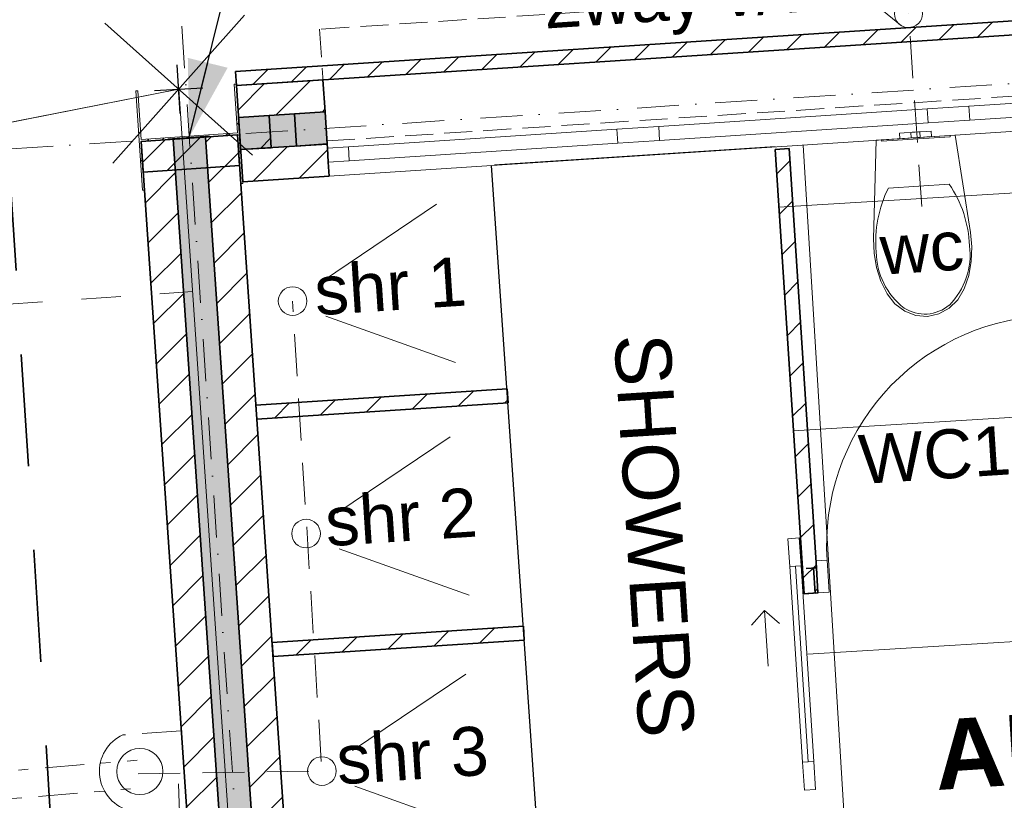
# Model space of a CAD drawing. Header units: millimetres. Extents: x -738537 to 1850049, y -250217 to 604013.
# Tile 98 of 204: x -142871 to -139353, y 86290 to 89079. Entities that reach past the tile are written whole.
import ezdxf

# ---------------------------------------------------------------- set-up
doc = ezdxf.new("R2010")
doc.units = ezdxf.units.MM
doc.header["$MEASUREMENT"] = 0
for name, pattern in [('Dashed', [280, 140, -140]), ('Dot & Dashed', [280, 150, -60, 0, -70]), ('Hidden Line', [140, 100, -40]), ('Hidden Line copy', [230, 150, -80]), ('Long Dashed', [700, 400, -300]), ('Triple Dashed', [390, 140, -60, 35, -60, 35, -60])]:
    doc.linetypes.add(name, pattern=pattern)
for name, color, linetype, lineweight in [('0_Pen_No__2', 1, 'Continuous', 25), ('0_Pen_No__3', 30, 'Continuous', 15), ('A_COLUMNS_Pen_No__3', 30, 'Continuous', 15), ('A_FLOORS FINISH_Pen_No__128', 9, 'Continuous', 0), ('A_SURVEY_Pen_No__1', 214, 'Continuous', 35), ('A_WALL LOAD_Pen_No__1', 214, 'Continuous', 35), ('A_WALL LOAD_Pen_No__3', 30, 'Continuous', 15), ('A_WALL LOAD_Pen_No__6', 7, 'Continuous', 5), ('B_CUT OUT_Pen_No__3', 30, 'Continuous', 15), ('B_FURN LOOSE_Pen_No__6', 7, 'Continuous', 5), ('BUILDING_Pen_No__161', 1, 'Continuous', 5), ('C-GRID _Pen_No__5', 4, 'Continuous', 5), ('C_DIMS - GA_Pen_No__6', 7, 'Continuous', 5), ('C_TEXT GA_Pen_No__6', 7, 'Continuous', 5), ('FENCE LINE_Pen_No__1', 214, 'Continuous', 35), ('FENCE LINE_Pen_No__15', 7, 'Continuous', 20), ('SEWER LINE_Pen_No__1', 214, 'Continuous', 35), ('SEWER LINE_Pen_No__6', 7, 'Continuous', 5), ('SPLITPOLE FENCE_Pen_No__2', 1, 'Continuous', 25)]:
    doc.layers.add(name, color=color, linetype=linetype, lineweight=lineweight)
for name, color, linetype, lineweight, true_color in [('0_Pen_No__7', 7, 'Continuous', 5, 0x9f07ff), ('A_COLUMNS_Pen_No__7', 7, 'Continuous', 5, 0x9f07ff), ('A_WALL LOAD_Pen_No__7', 7, 'Continuous', 5, 0x9f07ff), ('SEWER LINE_Pen_No__10', 7, 'Continuous', 20, 0x996633)]:
    doc.layers.add(name, color=color, linetype=linetype, lineweight=lineweight, true_color=true_color)
for name, color, linetype in [('A_COLUMNS', 7, 'Continuous'), ('B_FURN LOOSE', 7, 'Continuous'), ('C_DIMS - GA', 7, 'Continuous')]:
    doc.layers.add(name, color=color, linetype=linetype)
doc.styles.add('GENERATED_STYLE_1', font='GOTHIC.TTF')
doc.styles.add('GENERATED_STYLE_2', font='arial.ttf')
doc.styles.add('GENERATED_STYLE_6', font='arialbd.ttf')
doc.dimstyles.new('GENERATED_STYLE__1', dxfattribs={"dimtxt": 200, "dimasz": 95, "dimexe": 0.18, "dimexo": 90000, "dimgap": 0.09, "dimtad": 1, "dimdec": 0, "dimzin": 0, "dimdsep": 46, "dimtxsty": 'GENERATED_STYLE_1', "dimblk": 'ARROWHEAD_2', "dimblk1": 'ARROWHEAD_2', "dimblk2": 'ARROWHEAD_2', "dimcen": 0.09, "dimclrd": 7, "dimclre": 7, "dimclrt": 7, "dimadec": 0, "dimazin": 0, "dimtfac": 1, "dimtdec": 4, "dimtmove": 0, "dimatfit": 3, "dimfxl": 1, "dimtolj": 1, "dimtzin": 0, "dimarcsym": 0})
doc.dimstyles.new('GENERATED_STYLE__3', dxfattribs={"dimtxt": 200, "dimasz": 95, "dimexe": 0.18, "dimexo": 90000, "dimgap": 0.09, "dimtad": 1, "dimdec": 0, "dimzin": 0, "dimdsep": 46, "dimtxsty": 'GENERATED_STYLE_1', "dimblk": 'ARROWHEAD_2', "dimblk1": 'ARROWHEAD_2', "dimblk2": 'ARROWHEAD_2', "dimcen": 0.09, "dimclrd": 7, "dimclre": 7, "dimclrt": 7, "dimadec": 0, "dimazin": 0, "dimtfac": 1, "dimtdec": 4, "dimtmove": 2, "dimatfit": 3, "dimfxl": 1, "dimtolj": 1, "dimtzin": 0, "dimarcsym": 0})
doc.dimstyles.new('GENERATED_STYLE__7', dxfattribs={"dimtxt": 0.18, "dimasz": 273.6, "dimexe": 0.18, "dimexo": 0.0625, "dimgap": 0.09, "dimtad": 0, "dimtih": 1, "dimtoh": 1, "dimdec": 4, "dimzin": 0, "dimdsep": 46, "dimcen": 0.09, "dimadec": 0, "dimazin": 0, "dimtfac": 1, "dimtdec": 4, "dimtmove": 0, "dimatfit": 3, "dimldrblk": 'ARROWHEAD_5', "dimfxl": 1, "dimtolj": 1, "dimtzin": 0, "dimarcsym": 0})
pattern_1 = [(45, (0, 0), (-63.63961, 63.63961), [])]
pattern_2 = [(45, (0, 0), (-127.27922, 127.27922), [])]

# ---------------------------------------------------------------- blocks, each defined once
blk = doc.blocks.new('*D253')
at = {"layer": 'C_DIMS - GA_Pen_No__6', "color": 7, "linetype": 'Continuous', "lineweight": 5, "transparency": 16777216}
for p, q in [((-142569.2, 90585.2), (-142556.4, 90398.1)), ((-142594.5, 90426.8), (-142531, 90556.4)), ((-143830.6, 90499.3), (-143817.9, 90312.2)), ((-142562.8, 90491.6), (-143824.3, 90405.7)), ((-142501.8, 90495.8), (-142562.8, 90491.6)), ((-143792.5, 90470.6), (-143856, 90340.9)), ((-143824.3, 90405.7), (-143885.3, 90401.6))]:
    blk.add_line(p, q, dxfattribs=at)
at = {"layer": 'C_DIMS - GA_Pen_No__6', "color": 7, "lineweight": 5, "transparency": 16777216, "insert": (-143547.4, 90464.7), "char_height": 200, "attachment_point": 7, "rotation": 3.8951, "style": 'GENERATED_STYLE_1'}
blk.add_mtext('\\A1;{\\pql;\\fCentury Gothic|b0|i0|c0|p34;1\xa0264}', dxfattribs=at)
blk = doc.blocks.new('ARROWHEAD_2')
at = {"color": 0, "linetype": 'Continuous', "lineweight": 0}
for p, q in [((-0.378, -0.655), (0.378, 0.655)), ((0, 0), (-1, 0))]:
    blk.add_line(p, q, dxfattribs=at)
blk = doc.blocks.new('*D255')
at = {"layer": 'C_DIMS - GA_Pen_No__6', "color": 7, "linetype": 'Continuous', "lineweight": 5, "transparency": 16777216}
for p, q in [((-142636, 91035.2), (-142572.5, 91164.8)), ((-142597.8, 91006.4), (-142610.6, 91193.5)), ((-144209.6, 90990.7), (-142604.2, 91100)), ((-142604.2, 91100), (-142543.2, 91104.1)), ((-144177.9, 91055.5), (-144241.4, 90925.9)), ((-144203.2, 90897.1), (-144216, 91084.2)), ((-144270.6, 90986.5), (-144209.6, 90990.7))]:
    blk.add_line(p, q, dxfattribs=at)
at = {"layer": 'C_DIMS - GA_Pen_No__6', "color": 7, "lineweight": 5, "transparency": 16777216, "insert": (-143760.8, 91061.3), "char_height": 200, "attachment_point": 7, "rotation": 3.8951, "style": 'GENERATED_STYLE_1'}
blk.add_mtext('\\A1;{\\pql;\\fCentury Gothic|b0|i0|c0|p34;1\xa0609}', dxfattribs=at)
blk = doc.blocks.new('WC 24[26]', base_point=(-139669.6, 88657.5))
at = {"layer": 'B_FURN LOOSE_Pen_No__6', "color": 7, "linetype": 'Continuous', "lineweight": 5}
for p, q in [((-139727.8, 88673.8), (-139711.2, 88674.8)), ((-139726.5, 88653.8), (-139727.8, 88673.8)), ((-139711.2, 88674.8), (-139686.9, 88676.4)), ((-139686.9, 88676.4), (-139682.2, 88676.7)), ((-139685.6, 88656.5), (-139686.9, 88676.4)), ((-139682.2, 88676.7), (-139670.9, 88677.5)), ((-139670.9, 88677.5), (-139659.6, 88678.2)), ((-139659.6, 88678.2), (-139655, 88678.5)), ((-139655, 88678.5), (-139630.7, 88680.1)), ((-139653.7, 88658.6), (-139655, 88678.5)), ((-139630.7, 88680.1), (-139614.1, 88681.2)), ((-139612.8, 88661.2), (-139614.1, 88681.2)), ((-139726.5, 88653.8), (-139709.9, 88654.9)), ((-139709.9, 88654.9), (-139685.6, 88656.5)), ((-139685.6, 88656.5), (-139680.9, 88656.8)), ((-139680.9, 88656.8), (-139669.6, 88657.5)), ((-139669.6, 88657.5), (-139658.3, 88658.3)), ((-139658.3, 88658.3), (-139653.7, 88658.6)), ((-139653.7, 88658.6), (-139629.4, 88660.1)), ((-139629.4, 88660.1), (-139612.8, 88661.2)), ((-139549.6, 88492), (-139658.3, 88484.8)), ((-139658.3, 88484.8), (-139767, 88477.7))]:
    blk.add_line(p, q, dxfattribs=at)
at = {"layer": 'B_FURN LOOSE_Pen_No__6', "color": 7, "linetype": 'Continuous', "lineweight": 5, "flags": 128}
for points in [[(-139809.1, 88194), (-139793.5, 88145.2), (-139771.4, 88099.6), (-139743.5, 88064.1), (-139708.6, 88037.8), (-139669.2, 88022.4), (-139627.9, 88018.9), (-139587.3, 88027.8), (-139550.3, 88048.2), (-139519.1, 88078.8), (-139496, 88117.6), (-139480.1, 88165.7), (-139471, 88216.1), (-139468.9, 88267.7), (-139473.8, 88319.2), (-139529, 88666.7), (-139810.3, 88648.3), (-139819.7, 88296.6), (-139817.9, 88244.9)], [(-139546.9, 88665.5), (-139792.4, 88649.5), (-139792, 88644.5), (-139546.6, 88660.6)]]:
    blk.add_lwpolyline(points, close=True, dxfattribs=at)
at = {"layer": 'B_FURN LOOSE_Pen_No__6', "color": 7, "linetype": 'Continuous', "lineweight": 5}
for centre, major_axis, start_param, end_param in [((-139901.9, 88253.6), (-27.8, 424.6), 4.688771, 5.241791), ((-139386.8, 88287.3), (-27.8, 424.6), 1.041392, 1.594412), ((-139553.5, 88251.9), (-16.8, 256.5), 1.515065, 2.415654), ((-139732, 88240.3), (-16.8, 256.5), 3.867528, 4.768116), ((-139636.7, 88165.9), (-9, 138.3), 2.509088, 3.135732), ((-139638.3, 88165.8), (-9, 138.3), 3.147454, 3.774097)]:
    blk.add_ellipse(centre, major_axis=major_axis, ratio=0.999377, start_param=start_param, end_param=end_param, dxfattribs=at)
blk = doc.blocks.new('IPE Column 20[52]', base_point=(-142265.2, 88659.4))
at = {"layer": 'A_COLUMNS_Pen_No__7', "linetype": 'Continuous', "lineweight": 5, "true_color": 0x9f07ff}
h = blk.add_hatch(dxfattribs=at)
h.set_pattern_fill('STEEL', color=190, style=0, pattern_type=2)
h.set_pattern_definition([(45, (0, 0), (-159.09903, 159.09903), []), (45, (-53.03, 53.03), (-159.09903, 159.09903), [])])
h.paths.add_polyline_path([(-142074, 88494), (-142098.2, 88849.2), (-142105.2, 88848.7), (-142093.3, 88674.6), (-142437.5, 88651.2), (-142449.4, 88825.3), (-142456.4, 88824.8), (-142432.2, 88469.6), (-142425.2, 88470.1), (-142437.1, 88644.2), (-142092.9, 88667.6), (-142081, 88493.5)])
at = {"layer": 'A_COLUMNS_Pen_No__3', "color": 30, "linetype": 'Continuous', "lineweight": 15}
for p, q in [((-142098.2, 88849.2), (-142105.2, 88848.7)), ((-142105.2, 88848.7), (-142093.3, 88674.6)), ((-142074, 88494), (-142098.2, 88849.2)), ((-142449.4, 88825.3), (-142456.4, 88824.8)), ((-142456.4, 88824.8), (-142432.2, 88469.6)), ((-142437.5, 88651.2), (-142449.4, 88825.3)), ((-142093.3, 88674.6), (-142437.5, 88651.2)), ((-142437.1, 88644.2), (-142092.9, 88667.6)), ((-142092.9, 88667.6), (-142081, 88493.5)), ((-142425.2, 88470.1), (-142437.1, 88644.2)), ((-142081, 88493.5), (-142074, 88494)), ((-142432.2, 88469.6), (-142425.2, 88470.1))]:
    blk.add_line(p, q, dxfattribs=at)
blk = doc.blocks.new('*D390')
at = {"layer": 'C_DIMS - GA_Pen_No__6', "color": 7, "linetype": 'Continuous', "lineweight": 5, "transparency": 16777216}
for p, q in [((-144531.8, 86672.8), (-144402.3, 86608.9)), ((-144467, 86640.8), (-144470.3, 86690.7)), ((-144373.5, 86647), (-144560.6, 86634.7)), ((-144414.9, 85842.4), (-144467, 86640.8)), ((-144321.4, 85848.5), (-144508.5, 85836.3)), ((-144479.6, 85874.4), (-144350.2, 85810.5)), ((-144407.8, 85732.7), (-144414.9, 85842.4))]:
    blk.add_line(p, q, dxfattribs=at)
at = {"layer": 'C_DIMS - GA_Pen_No__6', "color": 7, "lineweight": 5, "transparency": 16777216, "char_height": 200, "attachment_point": 7, "rotation": 273.7342, "style": 'GENERATED_STYLE_1'}
for s, insert in [('\\A1;{\\pql;\\fCentury Gothic|b0|i0|c0|p34;800}', (-144416.3, 86478.1)), ('\\A1;{\\pql;\\fCentury Gothic|b0|i0|c0|p34;110}', (-144786.1, 86012.5))]:
    blk.add_mtext(s, dxfattribs=dict(at, insert=insert))
blk = doc.blocks.new('*D391')
at = {"layer": 'C_DIMS - GA_Pen_No__6', "color": 7, "linetype": 'Continuous', "lineweight": 5, "transparency": 16777216}
for p, q in [((-144470.3, 86690.7), (-144522.4, 87489)), ((-144376.7, 86696.8), (-144563.8, 86684.6)), ((-144535, 86722.7), (-144405.6, 86658.8)), ((-144531.8, 86672.8), (-144402.3, 86608.9)), ((-144467, 86640.8), (-144470.3, 86690.7))]:
    blk.add_line(p, q, dxfattribs=at)
blk = doc.blocks.new('*D392')
at = {"layer": 'C_DIMS - GA_Pen_No__6', "color": 7, "linetype": 'Continuous', "lineweight": 5, "transparency": 16777216}
for p, q in [((-144522.4, 87489), (-144525.7, 87538.9)), ((-144587.1, 87521), (-144457.7, 87457.1)), ((-144428.8, 87495.1), (-144616, 87482.9)), ((-144470.3, 86690.7), (-144522.4, 87489)), ((-144376.7, 86696.8), (-144563.8, 86684.6)), ((-144535, 86722.7), (-144405.6, 86658.8))]:
    blk.add_line(p, q, dxfattribs=at)
at = {"layer": 'C_DIMS - GA_Pen_No__6', "color": 7, "lineweight": 5, "transparency": 16777216, "char_height": 200, "attachment_point": 7, "rotation": 273.7342, "style": 'GENERATED_STYLE_1'}
for s, insert in [('\\A1;{\\pql;\\fCentury Gothic|b0|i0|c0|p34;800}', (-144471.7, 87326.4)), ('\\A1;{\\pql;\\fCentury Gothic|b0|i0|c0|p34;50}', (-144209.4, 86839.3))]:
    blk.add_mtext(s, dxfattribs=dict(at, insert=insert))
blk = doc.blocks.new('*D393')
at = {"layer": 'C_DIMS - GA_Pen_No__6', "color": 7, "linetype": 'Continuous', "lineweight": 5, "transparency": 16777216}
for p, q in [((-144432.1, 87545), (-144619.2, 87532.8)), ((-144590.4, 87570.9), (-144460.9, 87507)), ((-144522.4, 87489), (-144525.7, 87538.9)), ((-144587.1, 87521), (-144457.7, 87457.1)), ((-144428.8, 87495.1), (-144616, 87482.9))]:
    blk.add_line(p, q, dxfattribs=at)
blk = doc.blocks.new('*D394')
at = {"layer": 'C_DIMS - GA_Pen_No__6', "color": 7, "linetype": 'Continuous', "lineweight": 5, "transparency": 16777216}
for p, q in [((-144642.5, 88368.8), (-144513, 88304.9)), ((-144484.2, 88343), (-144671.3, 88330.8)), ((-144525.7, 87538.9), (-144577.7, 88336.9)), ((-144432.1, 87545), (-144619.2, 87532.8)), ((-144590.4, 87570.9), (-144460.9, 87507)), ((-144522.4, 87489), (-144525.7, 87538.9))]:
    blk.add_line(p, q, dxfattribs=at)
at = {"layer": 'C_DIMS - GA_Pen_No__6', "color": 7, "lineweight": 5, "transparency": 16777216, "char_height": 200, "attachment_point": 7, "rotation": 273.7342, "style": 'GENERATED_STYLE_1'}
for s, insert in [('\\A1;{\\pql;\\fCentury Gothic|b0|i0|c0|p34;800}', (-144527, 88174.4)), ('\\A1;{\\pql;\\fCentury Gothic|b0|i0|c0|p34;50}', (-144264.8, 87687.5))]:
    blk.add_mtext(s, dxfattribs=dict(at, insert=insert))
blk = doc.blocks.new('*D395')
at = {"layer": 'C_DIMS - GA_Pen_No__6', "color": 7, "linetype": 'Continuous', "lineweight": 5, "transparency": 16777216}
for p, q in [((-144600.2, 88681.1), (-144604.2, 88742.1)), ((-144535.5, 88649.2), (-144664.9, 88713.1)), ((-144506.7, 88687.2), (-144693.8, 88675)), ((-144577.7, 88336.9), (-144600.2, 88681.1)), ((-144642.5, 88368.8), (-144513, 88304.9)), ((-144484.2, 88343), (-144671.3, 88330.8)), ((-144525.7, 87538.9), (-144577.7, 88336.9))]:
    blk.add_line(p, q, dxfattribs=at)
at = {"layer": 'C_DIMS - GA_Pen_No__6', "color": 7, "lineweight": 5, "transparency": 16777216, "insert": (-144971.1, 88800), "char_height": 200, "attachment_point": 7, "rotation": 273.7342, "style": 'GENERATED_STYLE_1'}
blk.add_mtext('\\A1;{\\pql;\\fCentury Gothic|b0|i0|c0|p34;345}', dxfattribs=at)
blk = doc.blocks.new('*D408')
at = {"layer": 'C_DIMS - GA_Pen_No__6', "color": 7, "linetype": 'Continuous', "lineweight": 5, "transparency": 16777216}
for p, q in [((-142212.2, 90421.5), (-142224.9, 90608.6)), ((-142556.4, 90398.1), (-142569.1, 90585.2)), ((-142186.8, 90579.9), (-142250.3, 90450.3)), ((-142218.6, 90515.1), (-141320.7, 90576.2)), ((-142531, 90556.4), (-142594.5, 90426.8)), ((-142623.7, 90487.5), (-142562.8, 90491.6)), ((-142562.8, 90491.6), (-142218.6, 90515.1))]:
    blk.add_line(p, q, dxfattribs=at)
at = {"layer": 'C_DIMS - GA_Pen_No__6', "color": 7, "lineweight": 5, "transparency": 16777216, "insert": (-142668.2, 90716.4), "char_height": 200, "attachment_point": 7, "rotation": 3.8949, "style": 'GENERATED_STYLE_1'}
blk.add_mtext('\\A1;{\\pql;\\fCentury Gothic|b0|i0|c0|p34;345}', dxfattribs=at)
blk = doc.blocks.new('*D409')
at = {"layer": 'C_DIMS - GA_Pen_No__6', "color": 7, "linetype": 'Continuous', "lineweight": 5, "transparency": 16777216}
for p, q in [((-141314.3, 90482.7), (-141327, 90669.7)), ((-141288.9, 90641), (-141352.4, 90511.4)), ((-141320.7, 90576.2), (-140309.9, 90645)), ((-142186.8, 90579.9), (-142250.3, 90450.3)), ((-142218.6, 90515.1), (-141320.7, 90576.2))]:
    blk.add_line(p, q, dxfattribs=at)
at = {"layer": 'C_DIMS - GA_Pen_No__6', "color": 7, "lineweight": 5, "transparency": 16777216, "insert": (-142006.1, 90569.6), "char_height": 200, "attachment_point": 7, "rotation": 3.8949, "style": 'GENERATED_STYLE_1'}
blk.add_mtext('\\A1;{\\pql;\\fCentury Gothic|b0|i0|c0|p34;900}', dxfattribs=at)
blk = doc.blocks.new('*D410')
at = {"layer": 'C_DIMS - GA_Pen_No__6', "color": 7, "linetype": 'Continuous', "lineweight": 5, "transparency": 16777216}
for p, q in [((-140278.2, 90709.8), (-140341.7, 90580.2)), ((-141288.9, 90641), (-141352.4, 90511.4)), ((-141320.7, 90576.2), (-140309.9, 90645))]:
    blk.add_line(p, q, dxfattribs=at)
at = {"layer": 'C_DIMS - GA_Pen_No__6', "color": 7, "lineweight": 5, "transparency": 16777216, "char_height": 200, "attachment_point": 7, "rotation": 3.8949, "style": 'GENERATED_STYLE_1'}
for s, insert in [('\\A1;{\\pql;\\fCentury Gothic|b0|i0|c0|p34;50}', (-140459, 90905.5)), ('\\A1;{\\pql;\\fCentury Gothic|b0|i0|c0|p34;1\xa0013}', (-141169.2, 90626.6))]:
    blk.add_mtext(s, dxfattribs=dict(at, insert=insert))
blk = doc.blocks.new('*D411')
at = {"layer": 'C_DIMS - GA_Pen_No__6', "color": 7, "linetype": 'Continuous', "lineweight": 5, "transparency": 16777216}
for p, q in [((-140303.6, 90551.5), (-140316.3, 90738.6)), ((-140253.2, 90554.9), (-140265.9, 90742)), ((-140278.2, 90709.8), (-140341.7, 90580.2)), ((-140227.8, 90713.3), (-140291.3, 90583.6)), ((-140259.6, 90648.4), (-139361.9, 90709.6)), ((-141320.7, 90576.2), (-140309.9, 90645)), ((-140309.9, 90645), (-140259.6, 90648.4))]:
    blk.add_line(p, q, dxfattribs=at)
blk = doc.blocks.new('*D412')
at = {"layer": 'C_DIMS - GA_Pen_No__6', "color": 7, "linetype": 'Continuous', "lineweight": 5, "transparency": 16777216}
for p, q in [((-139330.2, 90774.4), (-139393.7, 90644.8)), ((-139355.6, 90616), (-139368.3, 90803.1)), ((-140227.8, 90713.3), (-140291.3, 90583.6)), ((-140259.6, 90648.4), (-139361.9, 90709.6))]:
    blk.add_line(p, q, dxfattribs=at)
at = {"layer": 'C_DIMS - GA_Pen_No__6', "color": 7, "lineweight": 5, "transparency": 16777216, "char_height": 200, "attachment_point": 7, "rotation": 3.8949, "style": 'GENERATED_STYLE_1'}
for s, insert in [('\\A1;{\\pql;\\fCentury Gothic|b0|i0|c0|p34;50}', (-139511.2, 90970)), ('\\A1;{\\pql;\\fCentury Gothic|b0|i0|c0|p34;900}', (-140047.3, 90703))]:
    blk.add_mtext(s, dxfattribs=dict(at, insert=insert))
blk = doc.blocks.new('*D413')
at = {"layer": 'C_DIMS - GA_Pen_No__6', "color": 7, "linetype": 'Continuous', "lineweight": 5, "transparency": 16777216}
for p, q in [((-139330.2, 90774.4), (-139393.7, 90644.8)), ((-139355.6, 90616), (-139368.3, 90803.1)), ((-139280.3, 90777.8), (-139343.8, 90648.2)), ((-139305.7, 90619.4), (-139318.4, 90806.5)), ((-139312, 90713), (-138414.1, 90774.1)), ((-140259.6, 90648.4), (-139361.9, 90709.6)), ((-139361.9, 90709.6), (-139312, 90713))]:
    blk.add_line(p, q, dxfattribs=at)
blk = doc.blocks.new('*D417')
at = {"layer": 'C_DIMS - GA_Pen_No__6', "color": 7, "linetype": 'Continuous', "lineweight": 5, "transparency": 16777216}
for p, q in [((-142260, 91123.4), (-137508.2, 91446.9)), ((-142253.6, 91029.9), (-142266.3, 91216.9)), ((-142572.4, 91164.8), (-142635.9, 91035.2)), ((-142597.8, 91006.4), (-142610.5, 91193.5)), ((-142228.2, 91188.2), (-142291.7, 91058.6)), ((-142665.2, 91095.8), (-142604.2, 91100)), ((-142604.2, 91100), (-142260, 91123.4))]:
    blk.add_line(p, q, dxfattribs=at)
at = {"layer": 'C_DIMS - GA_Pen_No__6', "color": 7, "lineweight": 5, "transparency": 16777216, "insert": (-142678.1, 91274.4), "char_height": 200, "attachment_point": 7, "rotation": 3.8949, "style": 'GENERATED_STYLE_1'}
blk.add_mtext('\\A1;{\\pql;\\fCentury Gothic|b0|i0|c0|p34;345}', dxfattribs=at)
blk = doc.blocks.new('*D418')
at = {"layer": 'C_DIMS - GA_Pen_No__6', "color": 7, "linetype": 'Continuous', "lineweight": 5, "transparency": 16777216}
for p, q in [((-137501.8, 91353.4), (-137514.6, 91540.5)), ((-137539.9, 91382.1), (-137476.4, 91511.7)), ((-142260, 91123.4), (-137508.2, 91446.9)), ((-137508.2, 91446.9), (-137447.2, 91451.1)), ((-142228.2, 91188.2), (-142291.7, 91058.6))]:
    blk.add_line(p, q, dxfattribs=at)
at = {"layer": 'C_DIMS - GA_Pen_No__6', "color": 7, "lineweight": 5, "transparency": 16777216, "insert": (-140238, 91301.2), "char_height": 200, "attachment_point": 7, "rotation": 3.8949, "style": 'GENERATED_STYLE_1'}
blk.add_mtext('\\A1;{\\pql;\\fCentury Gothic|b0|i0|c0|p34;4\xa0763}', dxfattribs=at)
blk = doc.blocks.new('*D419')
at = {"layer": 'C_DIMS - GA_Pen_No__6', "color": 7, "linetype": 'Continuous', "lineweight": 5, "transparency": 16777216}
for p, q in [((-129052.9, 93266.8), (-129065.6, 93453.9)), ((-129091, 93295.6), (-129027.5, 93425.2)), ((-142694.9, 92432), (-129059.2, 93360.4)), ((-129059.2, 93360.4), (-128998.2, 93364.5)), ((-142688.5, 92338.5), (-142701.3, 92525.5)), ((-142663.1, 92496.8), (-142726.6, 92367.2)), ((-142755.9, 92427.9), (-142694.9, 92432))]:
    blk.add_line(p, q, dxfattribs=at)
at = {"layer": 'C_DIMS - GA_Pen_No__6', "color": 7, "lineweight": 5, "transparency": 16777216, "insert": (-136308.9, 92906.9), "char_height": 200, "attachment_point": 7, "rotation": 3.8949, "style": 'GENERATED_STYLE_1'}
blk.add_mtext('\\A1;{\\pql;\\fCentury Gothic|b0|i0|c0|p34;13\xa0667}', dxfattribs=at)
blk = doc.blocks.new('*D473')
at = {"layer": 'C_DIMS - GA_Pen_No__6', "color": 7, "linetype": 'Continuous', "lineweight": 5, "transparency": 16777216}
for p, q in [((-145831.2, 88564.6), (-145960.6, 88628.5)), ((-145895.9, 88596.6), (-145899.9, 88657.6)), ((-145802.3, 88602.7), (-145989.4, 88590.5)), ((-145094.8, 76323.1), (-145895.9, 88596.6)), ((-145159.5, 76355), (-145030.1, 76291.1)), ((-145001.3, 76329.2), (-145188.4, 76317)), ((-145090.8, 76262.1), (-145094.8, 76323.1))]:
    blk.add_line(p, q, dxfattribs=at)
at = {"layer": 'C_DIMS - GA_Pen_No__6', "color": 7, "lineweight": 5, "transparency": 16777216, "insert": (-145784.6, 82868.1), "char_height": 200, "attachment_point": 7, "rotation": 273.7342, "style": 'GENERATED_STYLE_1'}
blk.add_mtext('\\A1;{\\pql;\\fCentury Gothic|b0|i0|c0|p34;12\xa0300}', dxfattribs=at)
blk = doc.blocks.new('*D496')
at = {"layer": 'C_DIMS - GA_Pen_No__6', "color": 7, "linetype": 'Continuous', "lineweight": 5, "transparency": 16777216}
for p, q in [((-145225.6, 88294.6), (-145248, 88638.8)), ((-145290.3, 88326.5), (-145160.9, 88262.6)), ((-145132, 88300.7), (-145319.1, 88288.5)), ((-145077.7, 86029), (-145225.6, 88294.6)), ((-145142.4, 86061), (-145013, 85997.1))]:
    blk.add_line(p, q, dxfattribs=at)
at = {"layer": 'C_DIMS - GA_Pen_No__6', "color": 7, "lineweight": 5, "transparency": 16777216, "char_height": 200, "attachment_point": 7, "rotation": 273.7342, "style": 'GENERATED_STYLE_1'}
for s, insert in [('\\A1;{\\pql;\\fCentury Gothic|b0|i0|c0|p34;2\xa0270}', (-145134.6, 87515.7)), ('\\A1;{\\pql;\\fCentury Gothic|b0|i0|c0|p34;345}', (-145450.2, 86051.9))]:
    blk.add_mtext(s, dxfattribs=dict(at, insert=insert))
blk = doc.blocks.new('*D497')
at = {"layer": 'C_DIMS - GA_Pen_No__6', "color": 7, "linetype": 'Continuous', "lineweight": 5, "transparency": 16777216}
for p, q in [((-145248, 88638.8), (-145252, 88699.8)), ((-145183.3, 88606.9), (-145312.8, 88670.8)), ((-145154.5, 88645), (-145341.6, 88632.7)), ((-145225.6, 88294.6), (-145248, 88638.8)), ((-145290.3, 88326.5), (-145160.9, 88262.6)), ((-145132, 88300.7), (-145319.1, 88288.5))]:
    blk.add_line(p, q, dxfattribs=at)
at = {"layer": 'C_DIMS - GA_Pen_No__6', "color": 7, "lineweight": 5, "transparency": 16777216, "insert": (-145645.1, 88722.9), "char_height": 200, "attachment_point": 7, "rotation": 273.7342, "style": 'GENERATED_STYLE_1'}
blk.add_mtext('\\A1;{\\pql;\\fCentury Gothic|b0|i0|c0|p34;345}', dxfattribs=at)
blk = doc.blocks.new('ARROWHEAD_5')
at = {"linetype": 'Continuous', "lineweight": 0}
blk.add_hatch(color=0, dxfattribs=at).paths.add_polyline_path([(-1, 0.2679), (0, 0), (-1, -0.2679)])
at = {"color": 0, "linetype": 'Continuous', "lineweight": 0}
blk.add_line((0, 0), (-1, 0), dxfattribs=at)

msp = doc.modelspace()

# ---------------------------------------------------------------- hatches: boundary and pattern name
at = {"layer": '0_Pen_No__7', "linetype": 'Continuous', "lineweight": 5, "true_color": 0x000000}
h = msp.add_hatch(dxfattribs=at)
h.set_pattern_fill('ANSI31', color=18, scale=870, style=0)
h.paths.add_polyline_path([(-142096.8, 88844.2), (-142089.3, 88729.4), (-141780.2, 88749.6), (-141787.7, 88864.4)])
h = msp.add_hatch(dxfattribs=at)
h.set_pattern_fill('ANSI31', color=18, scale=870, style=0)
h.paths.add_polyline_path([(-142092.8, 88667.7), (-142207.5, 88659.9), (-142018.8, 85888.1), (-141904.1, 85895.9)])
h = msp.add_hatch(dxfattribs=at)
h.set_pattern_fill('ANSI31', color=18, scale=870, style=0)
h.paths.add_polyline_path([(-142322.3, 88652), (-142437, 88644.2), (-142248.3, 85872.5), (-142133.6, 85880.3)])
h = msp.add_hatch(dxfattribs=at)
h.set_pattern_fill('ANSI31', color=18, scale=870, style=0)
h.paths.add_polyline_path([(-142081.8, 88614.7), (-142074.3, 88499.9), (-141765.2, 88520.1), (-141772.7, 88634.9)])
h = msp.add_hatch(dxfattribs=at)
h.set_pattern_fill('ANSI31', color=18, scale=870, style=0)
h.paths.add_polyline_path([(-140171.2, 88615.1), (-140067.8, 87028.2), (-140017.9, 87031.5), (-140121.4, 88618.4)])
h = msp.add_hatch(dxfattribs=at)
h.set_pattern_fill('ANSI31', color=18, scale=870, style=0)
h.paths.add_polyline_path([(-141129, 87760.7), (-142027.1, 87701.9), (-142023.8, 87652), (-141125.7, 87710.8)])
h = msp.add_hatch(dxfattribs=at)
h.set_pattern_fill('ANSI31', color=18, scale=870, style=0)
h.paths.add_polyline_path([(-141071.2, 86912.7), (-141969.3, 86853.9), (-141966, 86804), (-141068, 86862.8)])
at = {"layer": 'A_FLOORS FINISH_Pen_No__128', "linetype": 'Continuous', "lineweight": 0}
h = msp.add_hatch(dxfattribs=at)
h.set_pattern_fill('PATTERN__TILES_ANGLED', color=9, style=0, pattern_type=2)
h.set_pattern_definition([(93.5, (0, 0), (798.508, 48.839), []), (183.5, (0, 0), (-48.839, 798.508), [])])
h.paths.add_polyline_path([(-140002.9, 86020.3), (-142248.5, 85873.4), (-142248.4, 85872.5), (-143511.5, 85789.8), (-143266.4, 82184.5), (-142002.8, 82267.2), (-141905.8, 80776.2), (-141557.1, 80799.1), (-141547.2, 80651.5), (-131609.1, 81315.5), (-131736.9, 83164.9), (-130126.1, 83276.1), (-130293.6, 85526.6), (-129320.6, 85594.7), (-129432.8, 87311.3), (-132576.5, 87105.8), (-132707.7, 89111.3), (-140172.8, 88624.2)])
at = {"layer": 'A_WALL LOAD_Pen_No__6', "linetype": 'Continuous', "lineweight": 5}
h = msp.add_hatch(dxfattribs=at)
h.set_pattern_fill('_WALL_EXTERNAL', style=0, pattern_type=2)
h.set_pattern_definition(pattern_2)
h.paths.add_polyline_path([(-141980.1, 88736.3), (-141972.4, 88621.8), (-142081.8, 88614.7), (-142089.3, 88729.4)])
h = msp.add_hatch(dxfattribs=at)
h.set_pattern_fill('_WALL_EXTERNAL', style=0, pattern_type=2)
h.set_pattern_definition(pattern_2)
h.paths.add_polyline_path([(-141779.9, 88750), (-141772, 88635.1), (-141881.8, 88627.6), (-141889.6, 88742.5)])
h = msp.add_hatch(dxfattribs=at)
h.set_pattern_fill('_WALL_EXTERNAL', style=0, pattern_type=2)
h.set_pattern_definition(pattern_2)
h.paths.add_polyline_path([(-142085.3, 88557.9), (-142429.5, 88534.5), (-142437, 88644.2), (-142092.8, 88667.7)])
at = {"layer": 'A_WALL LOAD_Pen_No__7', "linetype": 'Continuous', "lineweight": 5, "true_color": 0x9f07ff}
h = msp.add_hatch(dxfattribs=at)
h.set_pattern_fill('HATCH__BRICK', color=190, style=0, pattern_type=2)
h.set_pattern_definition(pattern_1)
h.paths.add_polyline_path([(-142096.8, 88844.2), (-132295.9, 89483.9), (-132299.2, 89533.8), (-142100.1, 88894.1)])
for points in [[(-142089.3, 88729.4), (-142081.8, 88614.7), (-141772.7, 88634.9), (-141780.2, 88749.6)], [(-142207.5, 88659.9), (-142322.3, 88652), (-142133.6, 85880.3), (-142018.8, 85888.1)]]:
    msp.add_hatch(color=190, dxfattribs=at).paths.add_polyline_path(points)
h = msp.add_hatch(dxfattribs=at)
h.set_pattern_fill('HATCH__BRICK', color=190, style=0, pattern_type=2)
h.set_pattern_definition(pattern_1)
h.paths.add_polyline_path([(-140034.3, 87120.6), (-140028.4, 87030.8), (-140018.6, 87031.5), (-140024.4, 87121.3)])

# ---------------------------------------------------------------- linework, layer by layer
at = {"layer": '0_Pen_No__2', "color": 1, "linetype": 'Continuous', "lineweight": 25}
for p, q in [((-140171.8, 88624.3), (-141174.3, 88559.4)), ((-141012.6, 86064.5), (-141185.5, 88558))]:
    msp.add_line(p, q, dxfattribs=at)
at = {"layer": '0_Pen_No__3', "color": 30, "linetype": 'Continuous', "lineweight": 15}
for p, q in [((-141381.3, 88419.9), (-141786.1, 88146.8)), ((-141313.6, 87853.9), (-141777.8, 88019.6)), ((-141333, 87589.2), (-141737.7, 87316.1)), ((-141265.2, 87023.2), (-141729.4, 87188.8)), ((-141276.6, 86741.1), (-141681.4, 86468)), ((-141208.9, 86175.1), (-141673.1, 86340.7))]:
    msp.add_line(p, q, dxfattribs=at)
for centre in [(-141896.1, 88073.8), (-141847.7, 87243.1), (-141791.3, 86394.9)]:
    msp.add_circle(centre, 51.2, dxfattribs=at)
at = {"layer": 'A_SURVEY_Pen_No__1', "color": 251, "linetype": 'Continuous', "lineweight": 18, "true_color": 0x636466, "flags": 128}
msp.add_lwpolyline([(-152095.7, 86905.3), (-142303, 88830.7), (-141632.7, 78985.8), (-143129.6, 78894.5), (-143116.9, 78706), (-145561.2, 78642.7), (-147980.9, 78571.1), (-149438.2, 78737.5), (-150495.9, 81887.9), (-149843.3, 82107.1), (-150575.8, 84305.5), (-147743.7, 82909.3), (-146030.6, 83078.4), (-146165, 84571.2), (-147353.3, 84471.2), (-151991.7, 86376.4)], close=True, dxfattribs=at)
at = {"layer": 'A_WALL LOAD_Pen_No__1', "color": 214, "linetype": 'Continuous', "lineweight": 35}
for p, q in [((-141780.2, 88749.6), (-141787.7, 88864.4)), ((-141780.2, 88749.6), (-141787.7, 88864.4)), ((-141780.2, 88749.6), (-142089.3, 88729.4)), ((-141772.7, 88634.9), (-141780.2, 88749.6)), ((-141772.7, 88634.9), (-141780.2, 88749.6)), ((-142322.3, 88652), (-142133.6, 85880.3)), ((-142207.5, 88659.9), (-142018.8, 85888.1)), ((-141772.7, 88634.9), (-142081.8, 88614.7)), ((-141771.7, 88619.9), (-141772.7, 88634.9)), ((-141771.7, 88619.9), (-141772.7, 88634.9)), ((-141768.4, 88570), (-141771.7, 88619.9)), ((-141768.4, 88570), (-141771.7, 88619.9)), ((-141768.4, 88570), (-141771.7, 88619.9)), ((-141765.2, 88520.1), (-141768.4, 88570)), ((-141765.2, 88520.1), (-141768.4, 88570)), ((-140024.4, 87121.3), (-140061.4, 87118.9)), ((-140024.4, 87121.3), (-140061.4, 87118.9)), ((-140024.4, 87121.3), (-140061.4, 87118.9)), ((-140018.6, 87031.5), (-140024.4, 87121.3)), ((-140018.6, 87031.5), (-140024.4, 87121.3)), ((-140018.6, 87031.5), (-140024.4, 87121.3)), ((-140067.8, 87028.2), (-140017.9, 87031.5)), ((-140067.8, 87028.2), (-140017.9, 87031.5)), ((-140018.6, 87031.5), (-140055.5, 87029)), ((-140018.6, 87031.5), (-140055.5, 87029)), ((-140018.6, 87031.5), (-140055.5, 87029))]:
    msp.add_line(p, q, dxfattribs=at)
for points in [[(-132299.2, 89533.8), (-142100.1, 88894.1)], [(-142096.8, 88844.2), (-132295.9, 89483.9)], [(-142100.1, 88894.1), (-142096.8, 88844.2)], [(-141787.7, 88864.4), (-142096.8, 88844.2)], [(-142096.8, 88844.2), (-142074.3, 88499.9)], [(-142092.8, 88667.7), (-142437, 88644.2)], [(-141911.6, 86005.7), (-142092.8, 88667.7)], [(-142437, 88644.2), (-142271.7, 86216.7)], [(-140121.4, 88618.4), (-140171.2, 88615.1)], [(-140171.2, 88615.1), (-140067.8, 87028.2)], [(-140023.8, 87121.3), (-140121.4, 88618.4)], [(-142074.3, 88499.9), (-141765.2, 88520.1)], [(-141129, 87760.7), (-142027.1, 87701.9)], [(-141125.7, 87710.8), (-141129, 87760.7)], [(-142027.1, 87701.9), (-142023.8, 87652)], [(-142023.8, 87652), (-141125.7, 87710.8)], [(-140024.4, 87121.3), (-140034.3, 87120.6)], [(-140034.3, 87120.6), (-140028.4, 87030.8)], [(-140028.4, 87030.8), (-140018.6, 87031.5)], [(-140017.9, 87031.5), (-140017.9, 87031.5)], [(-141071.2, 86912.7), (-141969.3, 86853.9)], [(-141068, 86862.8), (-141071.2, 86912.7)], [(-141969.3, 86853.9), (-141966, 86804)], [(-141966, 86804), (-141068, 86862.8)]]:
    msp.add_lwpolyline(points, dxfattribs=at)
at = {"layer": 'A_WALL LOAD_Pen_No__1', "color": 214, "linetype": 'Continuous', "lineweight": 35, "flags": 128}
for points in [[(-141980.1, 88736.3), (-141972.4, 88621.8), (-142081.8, 88614.7), (-142089.3, 88729.4)], [(-141779.9, 88750), (-141772, 88635.1), (-141881.8, 88627.6), (-141889.6, 88742.5)], [(-142085.3, 88557.9), (-142429.5, 88534.5), (-142437, 88644.2), (-142092.8, 88667.7)]]:
    msp.add_lwpolyline(points, close=True, dxfattribs=at)
at = {"layer": 'A_WALL LOAD_Pen_No__3', "color": 30, "linetype": 'Continuous', "lineweight": 15}
for p, q in [((-141787.7, 88864.4), (-137352.1, 89154.3)), ((-141765.2, 88520.1), (-137329.6, 88810)), ((-140209.3, 86968.9), (-140255.9, 86915.7)), ((-140196.3, 86769.3), (-140209.3, 86968.9)), ((-140209.3, 86968.9), (-140156.1, 86922.3))]:
    msp.add_line(p, q, dxfattribs=at)
msp.add_arc((-139167.9, 87202.3), 820, 93.7421, 183.7421, dxfattribs=at)
at = {"layer": 'A_WALL LOAD_Pen_No__6', "color": 7, "linetype": 'Continuous', "lineweight": 5}
for p, q in [((-139553.9, 88764.9), (-139479.1, 88769.8)), ((-139479.1, 88769.8), (-139475.8, 88719.9)), ((-139628.7, 88760), (-139553.9, 88764.9)), ((-139625.5, 88710.1), (-139628.7, 88760)), ((-140662.8, 88692.4), (-140587.9, 88697.3)), ((-140587.9, 88697.3), (-140584.7, 88647.4)), ((-139550.6, 88715), (-139625.5, 88710.1)), ((-139475.8, 88719.9), (-139550.6, 88715)), ((-140737.6, 88687.5), (-140662.8, 88692.4)), ((-140734.4, 88637.6), (-140737.6, 88687.5)), ((-140659.5, 88642.5), (-140734.4, 88637.6)), ((-140584.7, 88647.4), (-140659.5, 88642.5)), ((-141771.7, 88619.9), (-141696.8, 88624.8)), ((-141696.8, 88624.8), (-141693.6, 88574.9)), ((-141693.6, 88574.9), (-141768.4, 88570)), ((-140125.8, 87224.9), (-140085.8, 87227.5)), ((-140119.2, 87125.1), (-140125.8, 87224.9)), ((-140085.8, 87227.5), (-140079.3, 87127.7)), ((-140079.3, 87127.7), (-140119.2, 87125.1)), ((-140053.8, 86427.9), (-140099.3, 87126.4)), ((-139986.2, 87148.8), (-140026.1, 87146.2)), ((-140026.1, 87146.2), (-140018.6, 87031.5)), ((-139978.6, 87034.1), (-139986.2, 87148.8)), ((-140018.6, 87031.5), (-139978.6, 87034.1)), ((-140073.7, 86426.6), (-140033.8, 86429.2)), ((-140067.2, 86326.8), (-140073.7, 86426.6)), ((-140033.8, 86429.2), (-140027.3, 86329.4)), ((-140027.3, 86329.4), (-140067.2, 86326.8))]:
    msp.add_line(p, q, dxfattribs=at)
for points in [[(-140073.7, 86426.6), (-140119.2, 87125.1), (-140099.3, 87126.4), (-140053.8, 86427.9)], [(-140053.8, 86427.9), (-140099.3, 87126.4), (-140079.3, 87127.7), (-140033.8, 86429.2)]]:
    msp.add_lwpolyline(points, close=True, dxfattribs=at)
at = {"layer": 'A_WALL LOAD_Pen_No__7', "color": 190, "linetype": 'Continuous', "lineweight": 5, "true_color": 0x9f07ff}
for p, q in [((-139479.1, 88769.8), (-138519.9, 88832.4)), ((-138516.6, 88782.6), (-139475.8, 88719.9)), ((-140587.9, 88697.3), (-139628.7, 88760)), ((-139625.5, 88710.1), (-140584.7, 88647.4)), ((-141696.8, 88624.8), (-140737.6, 88687.5)), ((-140734.4, 88637.6), (-141693.6, 88574.9))]:
    msp.add_line(p, q, dxfattribs=at)
at = {"layer": 'B_CUT OUT_Pen_No__3', "color": 30, "linetype": 'Hidden Line', "lineweight": 15}
for points in [[(-137362.8, 89334.2), (-141799.4, 89045.1)], [(-141799.4, 89045.1), (-141773.3, 88645.9)], [(-141773.3, 88645.9), (-137336.8, 88935)]]:
    msp.add_lwpolyline(points, dxfattribs=at)
at = {"layer": 'BUILDING_Pen_No__161', "color": 1, "linetype": 'Dashed', "lineweight": 5}
msp.add_line((-146561, 87814.9), (-142253.8, 88108.1), dxfattribs=at)
at = {"layer": 'C-GRID _Pen_No__5', "color": 4, "linetype": 'Dot & Dashed', "lineweight": 5}
for p, q in [((-142539.5, 92688.4), (-141303.1, 74528.1)), ((-146814.4, 88362), (-127388.6, 89629.8))]:
    msp.add_line(p, q, dxfattribs=at)
at = {"layer": 'FENCE LINE_Pen_No__1', "color": 251, "linetype": 'Continuous', "lineweight": 18, "true_color": 0x636466}
msp.add_line((-163066.7, 84748.1), (-142303, 88830.7), dxfattribs=at)
at = {"layer": 'FENCE LINE_Pen_No__15', "color": 7, "linetype": 'Continuous', "lineweight": 20}
for p, q in [((-142067.7, 89094.6), (-142538.3, 88566.9)), ((-142039.1, 88595.4), (-142566.9, 89066))]:
    msp.add_line(p, q, dxfattribs=at)
at = {"layer": 'SEWER LINE_Pen_No__1', "color": 214, "linetype": 'Long Dashed', "lineweight": 35}
msp.add_lwpolyline([(-130664.6, 77752.1), (-142178.6, 77005), (-142956.1, 89320.7), (-129328.5, 90176.6)], dxfattribs=at)
at = {"layer": 'SEWER LINE_Pen_No__10', "color": 25, "linetype": 'Hidden Line copy', "lineweight": 20, "true_color": 0x996633}
for p, q in [((-139720, 89056.9), (-140334.1, 89564.9)), ((-139647.7, 88411.3), (-139695.3, 89100.4))]:
    msp.add_line(p, q, dxfattribs=at)
at = {"layer": 'SEWER LINE_Pen_No__10', "color": 25, "linetype": 'Triple Dashed', "lineweight": 20, "true_color": 0x996633}
for p, q in [((-142293.6, 86538.5), (-142502.1, 86524.3)), ((-145112.7, 86212.5), (-142444.3, 86434.2)), ((-145136, 86110.4), (-142436, 86334.8))]:
    msp.add_line(p, q, dxfattribs=at)
at = {"layer": 'SEWER LINE_Pen_No__10', "color": 25, "linetype": 'Hidden Line copy', "lineweight": 20, "true_color": 0x996633, "flags": 128}
for points in [[(-142447.5, 86384.7), (-141791.3, 86394.9), (-141896.1, 88073.8)], [(-142303.8, 86349.3), (-142182.3, 82764), (-130495.3, 83502.7)]]:
    msp.add_lwpolyline(points, dxfattribs=at)
at = {"layer": 'SEWER LINE_Pen_No__10', "color": 25, "linetype": 'Continuous', "lineweight": 20, "true_color": 0x996633}
for centre, radius in [((-139695.3, 89100.4), 50), ((-142441.9, 86393.4), 82.2)]:
    msp.add_circle(centre, radius, dxfattribs=at)
msp.add_arc((-142442.6, 86393.4), 143.9, 114.459, 253.3307, dxfattribs=at)
at = {"layer": 'SPLITPOLE FENCE_Pen_No__2', "color": 1, "linetype": 'Continuous', "lineweight": 25}
for p, q in [((-142298.1, 88743.9), (-142308, 88917.5)), ((-142389.8, 88825.8), (-142216.2, 88835.7))]:
    msp.add_line(p, q, dxfattribs=at)

# ---------------------------------------------------------------- block references
at = {"layer": 'A_COLUMNS', "color": 5, "linetype": 'Continuous', "lineweight": 5}
msp.add_blockref('IPE Column 20[52]', (-142265.2, 88659.4), dxfattribs=at)
at = {"layer": 'B_FURN LOOSE', "color": 5, "linetype": 'Continuous', "lineweight": 5}
msp.add_blockref('WC 24[26]', (-139669.6, 88657.5), dxfattribs=at)

# ---------------------------------------------------------------- texts
at = {"layer": 'C_TEXT GA_Pen_No__6', "color": 18, "linetype": 'Continuous', "lineweight": 5, "true_color": 0x000000, "insert": (-140604.2, 87236.5), "char_height": 200, "attachment_point": 5, "rotation": 273.5708, "style": 'GENERATED_STYLE_2'}
msp.add_mtext('\\A1;{\\pqc;\\fArial|b0|i0|c0|p34;SHOWERS}', dxfattribs=at)
at = {"layer": 'C_TEXT GA_Pen_No__6', "color": 18, "linetype": 'Continuous', "lineweight": 5, "true_color": 0x000000, "insert": (-138577.9, 86390), "char_height": 250, "width": 3050.305, "attachment_point": 5, "rotation": 3.7382, "line_spacing_factor": 0.911264, "style": 'GENERATED_STYLE_6'}
msp.add_mtext('\\A1;{\\pqc;\\fArial|b1|i0|c0|p34;FEMALE ABLUTIONS\\P\\pqc;\\fArial|b0|i0|c0|p34;\\C214;\\H0.800000x;Porcelain tiles\\P\\pqc;\\fArial|b0|i0|c0|p34;34m²}', dxfattribs=at)
at = {"layer": 'SEWER LINE_Pen_No__6', "color": 7, "linetype": 'Continuous', "lineweight": 5, "char_height": 175, "attachment_point": 5, "rotation": 3.7342, "style": 'GENERATED_STYLE_2'}
for s, insert in [('\\A1;{\\pqc;\\fArial|b0|i0|c0|p34;2way v/v}', (-140524, 89139)), ('\\A1;{\\pqc;\\fArial|b0|i0|c0|p34;wc}', (-139647.5, 88263.7)), ('\\A1;{\\pqc;\\fArial|b0|i0|c0|p34;sh\\fArial|b0|i0|c0|p34;r 1}', (-141546.8, 88126.7)), ('\\A1;{\\pqc;\\fArial|b0|i0|c0|p34;WC1}', (-139601.6, 87523.7)), ('\\A1;{\\pqc;\\fArial|b0|i0|c0|p34;sh\\fArial|b0|i0|c0|p34;r 2}', (-141508.1, 87301.6)), ('\\A1;{\\pqc;\\fArial|b0|i0|c0|p34;sh\\fArial|b0|i0|c0|p34;r 3}', (-141467.8, 86450.8))]:
    msp.add_mtext(s, dxfattribs=dict(at, insert=insert))

# ---------------------------------------------------------------- dimensions: what is measured, and where the dimension line sits
at = {"layer": 'C_DIMS - GA', "color": 7, "linetype": 'Continuous', "lineweight": 5}
for base, p1, p2, angle, dimstyle, picture, middle, turn in [((-129059.2, 93360.4), (-142415.7, 88330.9), (-128810.7, 89710.2), 3.8949, 'GENERATED_STYLE__1', '*D419', (-135896.9, 93035.2), 3.8949), ((-137508.2, 91446.9), (-141496.1, 79903.2), (-137328.4, 88806.8), 3.8949, 'GENERATED_STYLE__1', '*D418', (-139902, 91424.3), 3.8949), ((-142604.2, 91100), (-143877.1, 86107.4), (-142271.7, 86216.7), 3.8951, 'GENERATED_STYLE__1', '*D255', (-143424.9, 91184.4), 3.8951), ((-142260, 91123.4), (-141840.3, 79879.8), (-141496.1, 79903.2), 3.8949, 'GENERATED_STYLE__3', '*D417', (-142456.7, 91389.7), 3.8949), ((-140309.9, 90645), (-141129, 87760.7), (-140172.3, 88624.2), 3.8949, 'GENERATED_STYLE__1', '*D410', (-140833.3, 90749.7), 3.8949), ((-139361.9, 90709.6), (-140121.4, 88618.4), (-139223.9, 88681.8), 3.8949, 'GENERATED_STYLE__1', '*D412', (-139825.9, 90818.3), 3.8949), ((-143824.3, 90405.7), (-142248.3, 85872.5), (-143509.8, 85786.6), 183.8951, 'GENERATED_STYLE__1', '*D253', (-143211.5, 90587.8), 3.8951), ((-139312, 90713), (-139223.9, 88681.8), (-139174, 88685.1), 3.8949, 'GENERATED_STYLE__1', '*D413', (-139365.9, 91080.2), 3.8949), ((-142218.6, 90515.1), (-141840.3, 79879.8), (-142027.1, 87701.9), 3.8949, 'GENERATED_STYLE__3', '*D408', (-142446.8, 90831.7), 3.8949), ((-140259.6, 90648.4), (-140172.3, 88624.2), (-140121.4, 88618.4), 3.8949, 'GENERATED_STYLE__1', '*D411', (-140313.6, 91015.6), 3.8949), ((-141320.7, 90576.2), (-142027.1, 87701.9), (-141129, 87760.7), 3.8949, 'GENERATED_STYLE__1', '*D409', (-141784.8, 90684.9), 3.8949), ((-145895.9, 88596.6), (-142966, 76462), (-138524.5, 89077.7), 93.7342, 'GENERATED_STYLE__3', '*D473', (-145657.5, 82455.7), 273.7342), ((-145248, 88638.8), (-138502, 88733.4), (-138524.5, 89077.7), 93.7342, 'GENERATED_STYLE__3', '*D497', (-145530.4, 88501.2), 273.7342), ((-144600.2, 88681.1), (-138502, 88733.4), (-138524.5, 89077.7), 93.7342, 'GENERATED_STYLE__3', '*D395', (-144856.4, 88578.2), 273.7342), ((-145225.6, 88294.6), (-143877.1, 86107.4), (-138502, 88733.4), 93.7342, 'GENERATED_STYLE__1', '*D496', (-145012.5, 87179.4), 273.7342), ((-144577.7, 88336.9), (-141578, 87731.3), (-138502, 88733.4), 93.7342, 'GENERATED_STYLE__1', '*D394', (-144412.4, 87952.7), 273.7342), ((-144525.7, 87538.9), (-141574.7, 87681.4), (-141578, 87731.3), 93.7342, 'GENERATED_STYLE__1', '*D393', (-144155.1, 87541.8), 273.7342), ((-144522.4, 87489), (-141520.3, 86883.3), (-141574.7, 87681.4), 93.7342, 'GENERATED_STYLE__1', '*D392', (-144357, 87104.6), 273.7342), ((-144470.3, 86690.7), (-141517, 86833.4), (-141520.3, 86883.3), 93.7342, 'GENERATED_STYLE__1', '*D391', (-144099.7, 86693.6), 273.7342), ((-144467, 86640.8), (-141107.6, 86058.3), (-141517, 86833.4), 93.7342, 'GENERATED_STYLE__1', '*D390', (-144301.7, 86256.4), 273.7342)]:
    dim = msp.add_linear_dim(base=base, p1=p1, p2=p2, angle=angle, dimstyle=dimstyle, dxfattribs=at)
    dim.commit()
    dim.dimension.update_dxf_attribs({"geometry": picture, "text_midpoint": middle, "dimtype": 160, "text_rotation": turn})

# ---------------------------------------------------------------- leaders
at = {"layer": 'C_TEXT GA_Pen_No__6', "color": 7, "linetype": 'Continuous', "lineweight": 5, "annotation_type": 0, "has_hookline": 1, "hookline_direction": 0, "text_width": 1961.9, "horizontal_direction": (0.997877, 0.065128, 0)}
msp.add_leader([(-142265.2, 88659.4), (-141939.9, 89970.3), (-141645.7, 89972.1)], dimstyle='GENERATED_STYLE__7', dxfattribs=at)

doc.saveas('drawing.dxf')
